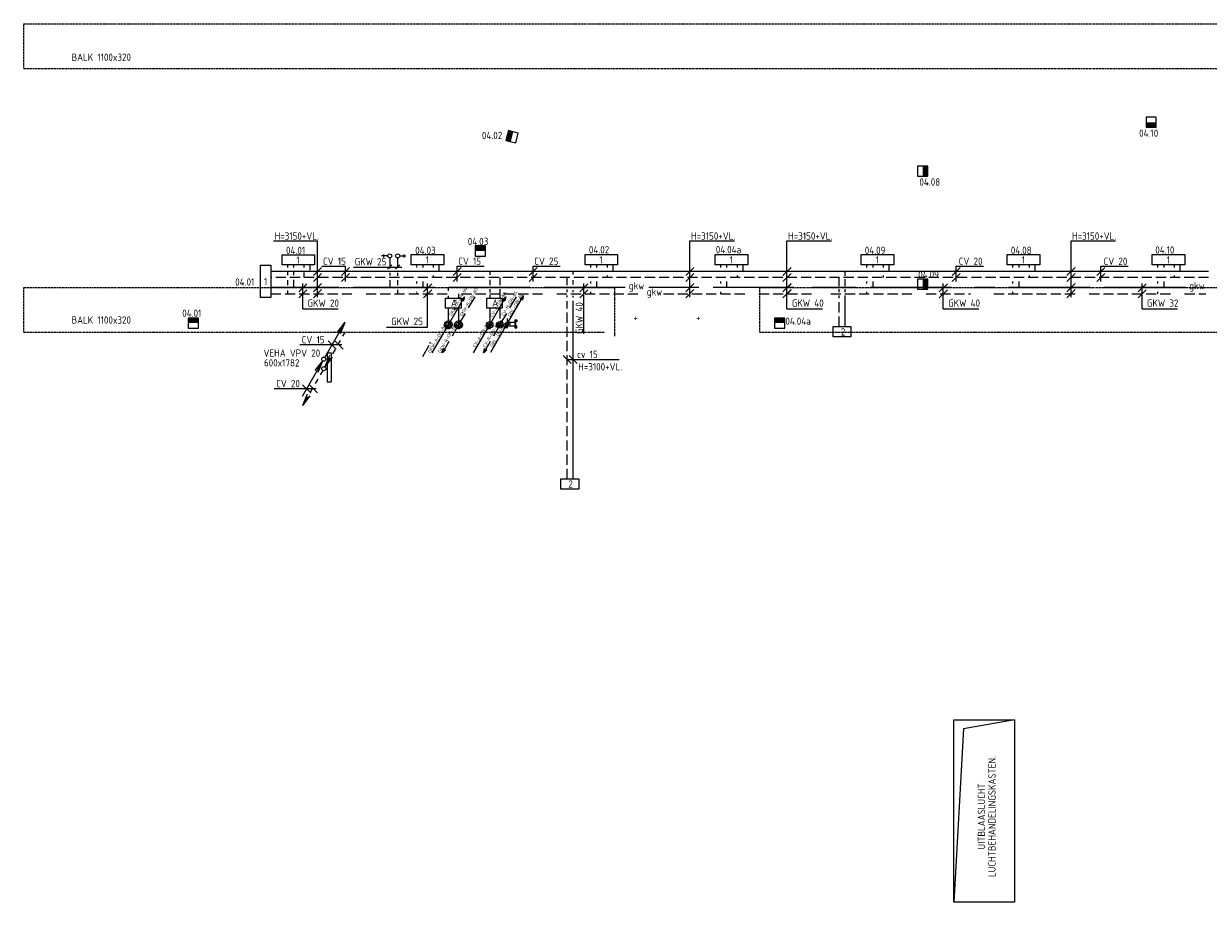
# Model space of a CAD drawing. Header units: millimetres. Extents: x -72190 to 10832, y -3531 to 50880.
# Tile 3 of 6: x -71937 to -42732, y 29230 to 50880. Entities that reach past the tile are written whole.
import ezdxf

# ---------------------------------------------------------------- set-up
doc = ezdxf.new("R2010")
doc.units = ezdxf.units.MM
doc.header["$LTSCALE"] = 50
for name, pattern in [('2322105', [47, 40, -7]), ('2322106', [47, 5, -2, 5, -2, 5, -2, 5, -2, 5, -2, 5, -7]), ('2322107', [2000, 1000, 1000]), ('2322108', [7, 5, -2]), ('DASHED', [0.75, 0.5, -0.25]), ('DASHED2', [0.375, 0.25, -0.125]), ('HIDDEN', [0.375, 0.25, -0.125]), ('HIDDEN2', [4.7625, 3.175, -1.5875]), ('KOUDWATERTAP', [1.1, 0.5, -0.25, 0.1, -0.25]), ('KW', [7, 4, -1, 1, -1])]:
    doc.linetypes.add(name, pattern=pattern)
for name, color, linetype in [('52', 3, 'Continuous'), ('52-KOUD', 3, 'KOUDWATERTAP'), ('60', 7, 'Continuous'), ('60-CV', 3, 'Continuous'), ('60-TXT', 1, 'Continuous'), ('7KADERHALMOS', 2, 'Continuous'), ('SYM-W', 7, 'Continuous'), ('Thermostaat', 160, 'Continuous'), ('WL532---_DBL', 6, 'Continuous'), ('WL532---_KW-LD', 5, 'KW'), ('WL550---_AANVOER', 4, 'Continuous'), ('WL550---_RETOUR', 4, 'Continuous'), ('WL5501--', 130, 'Continuous'), ('WL5501--_GKW-A', 4, 'Continuous'), ('WL5501-GKW', 4, 'Continuous'), ('WL5502--', 130, 'Continuous'), ('WL5502--_GKW-R', 4, 'HIDDEN'), ('WL561---_AANVOER', 10, 'Continuous'), ('WL561---_RETOUR', 10, 'Continuous'), ('WL5611--_CV-A', 3, 'Continuous'), ('WL5612--_CV-R', 3, 'DASHED2'), ('WM570---_MATEN-M', 7, 'Continuous')]:
    doc.layers.add(name, color=color, linetype=linetype)
doc.styles.add('BURO-018', font='ISO96.shx', dxfattribs={"height": 90})
doc.styles.add('ISO', font='ISO.SHX')

# ---------------------------------------------------------------- blocks, each defined once
blk = doc.blocks.new('004')
at = {"layer": '60', "color": 1, "linetype": 'Continuous'}
for p, q in [((3.42, 6.7), (5.25, 9.09)), ((4, 6.93), (5.25, 9.09)), ((4.1, 6.31), (5.25, 9.09)), ((2.75, 4.76), (3.38, 5.85)), ((1.5, 2.6), (2.13, 3.68)), ((0.25, 0.43), (0.88, 1.52))]:
    blk.add_line(p, q, dxfattribs=at)
blk.add_circle((0, 0), 0.5, dxfattribs=at)
blk = doc.blocks.new('002')
at = {"layer": '60', "color": 1, "linetype": 'Continuous'}
for p in [(-5.25, -9.09), (-2.08, -2.82), (-1.4, -3.22)]:
    blk.add_line(p, (-0.25, -0.43), dxfattribs=at)
blk.add_circle((0, 0), 0.5, dxfattribs=at)
blk = doc.blocks.new('005')
at = {"layer": '60', "color": 1, "linetype": 'Continuous'}
for p, q in [((-2.08, -2.82), (-0.25, -0.43)), ((-1.5, -2.6), (-0.25, -0.43)), ((-1.4, -3.22), (-0.25, -0.43)), ((-2.75, -4.76), (-2.13, -3.68)), ((-5.25, -9.09), (-4.63, -8.01)), ((-4, -6.93), (-3.38, -5.85))]:
    blk.add_line(p, q, dxfattribs=at)
blk.add_circle((0, 0), 0.5, dxfattribs=at)
blk = doc.blocks.new('001')
at = {"layer": '60', "color": 1, "linetype": 'Continuous'}
for p in [(0.25, 0.43), (3.42, 6.7), (4.1, 6.31)]:
    blk.add_line(p, (5.25, 9.09), dxfattribs=at)
blk.add_circle((0, 0), 0.5, dxfattribs=at)
blk = doc.blocks.new('PR')
at = {"layer": 'WL532---_KW-LD', "color": 7, "linetype": 'HIDDEN2'}
blk.add_line((200, 346), (0, 0), dxfattribs=at)
at = {"layer": 'WL532---_KW-LD', "color": 7}
for p, q in [((0, 0), (12, 51)), ((0, 0), (21, 46)), ((0, 0), (29, 41)), ((38, 36), (0, 0)), ((38, 36), (12, 51))]:
    blk.add_line(p, q, dxfattribs=at)
blk = doc.blocks.new('PA')
at = {"layer": 'WL532---_KW-LD', "color": 7, "linetype": 'Continuous'}
blk.add_line((0, 0), (200, 346), dxfattribs=at)
at = {"layer": 'WL532---_KW-LD', "color": 7}
for p, q in [((162, 311), (200, 346)), ((162, 311), (188, 296)), ((200, 346), (171, 306)), ((200, 346), (179, 301)), ((200, 346), (188, 296))]:
    blk.add_line(p, q, dxfattribs=at)
blk = doc.blocks.new('W3-31')
at = {"layer": 'SYM-W', "color": 2}
for p, q in [((-0.75, 3), (0.75, 3)), ((0, 1), (0, 4))]:
    blk.add_line(p, q, dxfattribs=at)
blk.add_circle((0, 0), 1, dxfattribs=at)
blk = doc.blocks.new('A$C09FC12EE')
at = {"layer": 'SYM-W', "color": 7}
for p, q in [((948, 712), (843, 607)), ((1140, 712), (1035, 607))]:
    blk.add_line(p, q, dxfattribs=at)
at = {"layer": 'WL5501--_GKW-A'}
for p, q in [((895, 883), (895, 624)), ((895, 518), (895, 450)), ((895, 338), (895, 150))]:
    blk.add_line(p, q, dxfattribs=at)
at = {"layer": 'WL5501--_GKW-A', "color": 7}
blk.add_line((0, 659), (1190, 659), dxfattribs=at)
at = {"layer": 'WL5502--_GKW-R'}
for p, q in [((1088, 882), (1088, 642)), ((1088, 512), (1088, 445)), ((1088, 338), (1088, 214)), ((1088, 96), (1088, 0))]:
    blk.add_line(p, q, dxfattribs=at)
at = {"layer": 'WL5501--_GKW-A', "color": 3, "linetype": 'Continuous', "xscale": 50, "yscale": 50, "zscale": 50, "rotation": 90}
blk.add_blockref('W3-31', (895, 933), dxfattribs=at)
at = {"layer": 'WL5502--_GKW-R', "color": 3, "linetype": 'Continuous', "xscale": 50, "yscale": 50, "zscale": 50, "rotation": 270}
blk.add_blockref('W3-31', (1089, 933), dxfattribs=at)
at = {"layer": 'WL5501--_GKW-A', "color": 7, "style": 'ISO'}
blk.add_text('GKW 25', height=180, dxfattribs=at).set_placement((30, 698))
blk = doc.blocks.new('SW30485012')
at = {"color": 0, "linetype": 'Continuous'}
for p, q in [((-2.5, 2.5), (-2.5, -2.5)), ((2.5, 2.5), (-2.5, 2.5)), ((2.5, -2.5), (2.5, 2.5)), ((-2.5, -2.5), (2.5, -2.5))]:
    blk.add_line(p, q, dxfattribs=at)
blk.add_solid([(-2.5, 0), (2.5, 0), (-2.5, -2.5), (2.5, -2.5)], dxfattribs=at)
at = {"color": 0, "linetype": 'Continuous', "style": 'BURO-018', "flags": 1}
blk.add_attdef('W_ID', (0, 0), '', height=1.8, dxfattribs=at)

msp = doc.modelspace()

# ---------------------------------------------------------------- linework, layer by layer
at = {"layer": '52', "color": 1, "linetype": 'Continuous'}
msp.add_line((-62098, 42680), (-61938, 42957), dxfattribs=at)
at = {"layer": '60', "color": 2, "linetype": 'Continuous'}
for p, q in [((-64459, 42766), (-64459, 42059)), ((-64359, 42766), (-64359, 42059))]:
    msp.add_line(p, q, dxfattribs=at)
for points in [[(-61535, 44117), (-61155, 44117), (-61155, 43867), (-61535, 43867)], [(-60519, 44117), (-60139, 44117), (-60139, 43867), (-60519, 43867)]]:
    msp.add_lwpolyline(points, close=True, dxfattribs=at)
at = {"layer": '60-CV', "color": 7}
for p, q in [((-65780, 45529), (-64696, 45529)), ((-64696, 44145), (-64696, 45529)), ((-55513, 45529), (-54415, 45529)), ((-55513, 44145), (-55513, 45529)), ((-53120, 45529), (-52022, 45529)), ((-53120, 44145), (-53120, 45529)), ((-46116, 45529), (-45018, 45529)), ((-46116, 44145), (-46116, 45529)), ((-64585, 44908), (-64002, 44908)), ((-63902, 44876), (-64102, 44676)), ((-63902, 44726), (-64102, 44526)), ((-64002, 44531), (-64002, 44908)), ((-61152, 44876), (-61352, 44676)), ((-61152, 44726), (-61352, 44526)), ((-61252, 44908), (-60582, 44908)), ((-61252, 44531), (-61252, 44908)), ((-59277, 44876), (-59477, 44676)), ((-59277, 44726), (-59477, 44526)), ((-59377, 44908), (-58708, 44908)), ((-59377, 44531), (-59377, 44908)), ((-55413, 44876), (-55613, 44676)), ((-55413, 44726), (-55613, 44526)), ((-53020, 44876), (-53220, 44676)), ((-53020, 44726), (-53220, 44526)), ((-48846, 44876), (-49046, 44676)), ((-48846, 44726), (-49046, 44526)), ((-48946, 44908), (-48277, 44908)), ((-48946, 44531), (-48946, 44908)), ((-46016, 44876), (-46216, 44676)), ((-46016, 44726), (-46216, 44526)), ((-45280, 44876), (-45480, 44676)), ((-45280, 44726), (-45480, 44526)), ((-45380, 44908), (-44711, 44908)), ((-45380, 44531), (-45380, 44908)), ((-65129, 42973), (-64094, 42973)), ((-65759, 41893), (-64724, 41893))]:
    msp.add_line(p, q, dxfattribs=at)
for centre in [(-60448, 43460), (-60198, 43460)]:
    msp.add_circle(centre, 80, dxfattribs=at)
at = {"layer": '7KADERHALMOS', "linetype": 'Continuous'}
for p, q in [((-64459, 42766), (-64359, 42766)), ((-64459, 42059), (-64359, 42059))]:
    msp.add_line(p, q, dxfattribs=at)
at = {"layer": 'SYM-W', "color": 7}
for p, q in [((-64596, 44876), (-64796, 44676)), ((-64596, 44726), (-64796, 44526)), ((-61878, 44474), (-62078, 44274)), ((-53019, 44474), (-53219, 44274)), ((-46016, 44477), (-46216, 44277)), ((-61878, 44326), (-62078, 44126)), ((-53019, 44326), (-53219, 44126)), ((-46016, 44327), (-46216, 44127)), ((-64432, 43062), (-64232, 42862)), ((-64264, 43062), (-64064, 42862)), ((-58441, 42506), (-58641, 42706)), ((-58293, 42506), (-58493, 42706)), ((-65062, 41982), (-64862, 41782)), ((-64894, 41982), (-64694, 41782))]:
    msp.add_line(p, q, dxfattribs=at)
at = {"layer": 'SYM-W', "color": 2, "linetype": 'Continuous'}
for points in [[(-64767, 44935), (-65567, 44935), (-65567, 45185), (-64767, 45185)], [(-61582, 44940), (-62382, 44940), (-62382, 45190), (-61582, 45190)], [(-57295, 44940), (-58095, 44940), (-58095, 45190), (-57295, 45190)], [(-54087, 44940), (-54887, 44940), (-54887, 45190), (-54087, 45190)], [(-50487, 44940), (-51287, 44940), (-51287, 45190), (-50487, 45190)], [(-46887, 44940), (-47687, 44940), (-47687, 45190), (-46887, 45190)], [(-43313, 44940), (-44113, 44940), (-44113, 45190), (-43313, 45190)], [(-65845, 44930), (-65845, 44130), (-66095, 44130), (-66095, 44930)], [(-51544, 43167), (-51984, 43167), (-51984, 43417), (-51544, 43417)]]:
    msp.add_lwpolyline(points, close=True, dxfattribs=at)
at = {"layer": 'WL532---_DBL', "color": 7}
for p, q in [((-60019, 43619), (-60019, 43377)), ((-60090, 43482), (-59928, 43482))]:
    msp.add_line(p, q, dxfattribs=at)
at = {"layer": 'WL532---_DBL', "color": 2}
for p, q in [((-60019, 43527), (-59827, 43527)), ((-59827, 43582), (-59827, 43383)), ((-59827, 43582), (-59777, 43582)), ((-59811, 43565), (-59811, 43400)), ((-59791, 43565), (-59811, 43565)), ((-59791, 43539), (-59791, 43565)), ((-59777, 43539), (-59791, 43539)), ((-59777, 43582), (-59777, 43539)), ((-60019, 43437), (-59827, 43437)), ((-59827, 43383), (-59777, 43383)), ((-59791, 43400), (-59811, 43400)), ((-59791, 43426), (-59791, 43400)), ((-59777, 43426), (-59791, 43426)), ((-59777, 43383), (-59777, 43426))]:
    msp.add_line(p, q, dxfattribs=at)
at = {"layer": 'WL532---_DBL'}
msp.add_circle((-60019, 43482), 45, dxfattribs=at)
for centre, radius, start, end in [((-60020, 43505), 22.5, 272.4, 87.6), ((-60015, 43460), 22.9, 100.5087, 259.4913)]:
    msp.add_arc(centre, radius, start, end, dxfattribs=at)
at = {"layer": 'WL550---_AANVOER', "color": 7}
for p, q in [((-61468, 43598), (-61468, 43357)), ((-61570, 43460), (-61380, 43460))]:
    msp.add_line(p, q, dxfattribs=at)
at = {"layer": 'WL550---_AANVOER'}
msp.add_circle((-61468, 43460), 60, dxfattribs=at)
for centre, radius, start, end in [((-61473, 43490), 30.5, 280.0223, 79.9777), ((-61462, 43430), 30.6, 101.1838, 258.8162)]:
    msp.add_arc(centre, radius, start, end, dxfattribs=at)
at = {"layer": 'WL550---_RETOUR', "color": 7}
for p, q in [((-61218, 43603), (-61218, 43354)), ((-61218, 43603), (-61218, 43354)), ((-61298, 43460), (-61135, 43460))]:
    msp.add_line(p, q, dxfattribs=at)
at = {"layer": 'WL550---_RETOUR'}
msp.add_circle((-61218, 43460), 60, dxfattribs=at)
for centre, radius, start, end in [((-61223, 43490), 30.5, 280.0223, 79.9777), ((-61212, 43430), 30.6, 101.1838, 258.8162)]:
    msp.add_arc(centre, radius, start, end, dxfattribs=at)
at = {"layer": 'WL5501--', "linetype": '2322105'}
for p, q in [((-65278, 44869), (-65278, 44935)), ((-65278, 44681), (-65278, 44770)), ((-62092, 44876), (-62092, 44940)), ((-57806, 44876), (-57806, 44940)), ((-54598, 44876), (-54598, 44940)), ((-50998, 44876), (-50998, 44940)), ((-47398, 44876), (-47398, 44940)), ((-43823, 44876), (-43823, 44940)), ((-65278, 44376), (-65278, 44571)), ((-62092, 44376), (-62092, 44526)), ((-57806, 44376), (-57806, 44526)), ((-54598, 44376), (-54598, 44526)), ((-50998, 44376), (-50998, 44526)), ((-47398, 44376), (-47398, 44526)), ((-43823, 44376), (-43823, 44526)), ((-57109, 44376), (-65845, 44376)), ((-61468, 44294), (-61468, 44376)), ((-61468, 44117), (-61468, 44178)), ((-52940, 44376), (-56529, 44376)), ((-49071, 44376), (-52486, 44376)), ((-43298, 44376), (-48491, 44376)), ((-61468, 43537), (-61468, 43868))]:
    msp.add_line(p, q, dxfattribs=at)
at = {"layer": 'WL5501--_GKW-A', "color": 7}
for p, q in [((-64958, 44474), (-65158, 44274)), ((-65058, 43851), (-65058, 44476)), ((-64596, 44477), (-64796, 44277)), ((-61978, 43401), (-61978, 44476)), ((-58028, 44474), (-58228, 44274)), ((-58128, 43241), (-58128, 44476)), ((-55413, 44477), (-55613, 44277)), ((-53020, 44477), (-53220, 44277)), ((-53119, 43851), (-53119, 44476)), ((-49165, 44474), (-49365, 44274)), ((-49265, 43851), (-49265, 44476)), ((-44264, 44474), (-44464, 44274)), ((-44364, 43851), (-44364, 44476)), ((-64958, 44326), (-65158, 44126)), ((-64596, 44327), (-64796, 44127)), ((-58028, 44326), (-58228, 44126)), ((-55413, 44327), (-55613, 44127)), ((-53020, 44327), (-53220, 44127)), ((-49165, 44326), (-49365, 44126)), ((-44264, 44326), (-44464, 44126)), ((-65058, 43851), (-64182, 43851)), ((-53119, 43851), (-52242, 43851)), ((-49265, 43851), (-48388, 43851)), ((-44364, 43851), (-43488, 43851)), ((-62996, 43401), (-61978, 43401)), ((-58538, 42606), (-57257, 42606)), ((-49009, 29230), (-49009, 33730)), ((-49009, 33730), (-47509, 33730)), ((-47509, 33730), (-48771, 33503)), ((-47509, 33730), (-47509, 29230)), ((-48771, 33503), (-49009, 29230)), ((-47509, 29230), (-49009, 29230))]:
    msp.add_line(p, q, dxfattribs=at)
for centre in [(-61468, 43460), (-61218, 43460)]:
    msp.add_circle(centre, 95, dxfattribs=at)
at = {"layer": 'WL5501-GKW', "linetype": 'DASHED'}
for p, q in [((-62242, 44876), (-62242, 44940)), ((-62242, 44476), (-62242, 44526)), ((-62242, 44226), (-62242, 44276))]:
    msp.add_line(p, q, dxfattribs=at)
at = {"layer": 'WL5501-GKW'}
msp.add_line((-61468, 43537), (-61468, 43868), dxfattribs=at)
at = {"layer": 'WL5502--', "linetype": '2322106'}
for p, q in [((-65428, 44875), (-65428, 44935)), ((-65428, 44686), (-65428, 44754)), ((-57956, 44876), (-57956, 44940)), ((-54748, 44876), (-54748, 44940)), ((-51148, 44876), (-51148, 44940)), ((-47548, 44876), (-47548, 44940)), ((-43973, 44876), (-43973, 44940)), ((-65428, 44440), (-65428, 44561)), ((-57956, 44476), (-57956, 44526)), ((-54748, 44476), (-54748, 44526)), ((-51148, 44476), (-51148, 44526)), ((-47548, 44476), (-47548, 44526)), ((-43973, 44476), (-43973, 44526)), ((-65845, 44226), (-56614, 44226)), ((-65428, 44226), (-65428, 44310)), ((-61219, 44226), (-61219, 44117)), ((-57956, 44226), (-57956, 44276)), ((-56162, 44226), (-52490, 44226)), ((-54748, 44226), (-54748, 44276)), ((-52040, 44226), (-48597, 44226)), ((-51148, 44226), (-51148, 44276)), ((-48017, 44226), (-42789, 44226)), ((-47548, 44226), (-47548, 44276)), ((-43973, 44226), (-43973, 44276)), ((-61219, 43868), (-61219, 43571))]:
    msp.add_line(p, q, dxfattribs=at)
at = {"layer": 'WL5502--_GKW-R'}
msp.add_line((-61219, 43868), (-61219, 43571), dxfattribs=at)
at = {"layer": 'WL561---_AANVOER', "linetype": '2322107'}
for p, q in [((-54010, 44776), (-65845, 44776)), ((-64878, 44811), (-64878, 44935)), ((-61692, 44776), (-61692, 44940)), ((-60447, 44776), (-60447, 44693)), ((-58388, 44697), (-58388, 44776)), ((-57406, 44776), (-57406, 44940)), ((-54198, 44776), (-54198, 44940)), ((-42723, 44776), (-54104, 44776)), ((-51682, 44666), (-51682, 44776)), ((-50598, 44776), (-50598, 44940)), ((-46998, 44776), (-46998, 44940)), ((-43423, 44776), (-43423, 44940)), ((-60447, 44566), (-60447, 44434)), ((-58388, 44454), (-58388, 44560)), ((-51682, 44416), (-51682, 44586)), ((-60447, 44335), (-60447, 44254)), ((-60447, 44187), (-60447, 44117)), ((-58388, 44262), (-58388, 44317)), ((-58388, 44133), (-58388, 44172)), ((-51682, 44266), (-51682, 44336)), ((-51682, 43417), (-51682, 44186)), ((-60447, 43868), (-60447, 43498)), ((-58388, 39663), (-58388, 44051))]:
    msp.add_line(p, q, dxfattribs=at)
msp.add_circle((-60448, 43460), 45, dxfattribs=at)
for centre, radius, start, end in [((-60444, 43437), 22.8, 98.9352, 261.0648), ((-60453, 43482), 23.2, 284.113, 75.887)]:
    msp.add_arc(centre, radius, start, end, dxfattribs=at)
at = {"layer": 'WL561---_RETOUR', "linetype": '2322108'}
for p, q in [((-65028, 44935), (-65028, 44875)), ((-65028, 44746), (-65028, 44626)), ((-61842, 44940), (-61842, 44876)), ((-57556, 44940), (-57556, 44876)), ((-54348, 44940), (-54348, 44876)), ((-50748, 44940), (-50748, 44876)), ((-47148, 44940), (-47148, 44876)), ((-43573, 44940), (-43573, 44876)), ((-42723, 44626), (-65845, 44626)), ((-61842, 44676), (-61842, 44626)), ((-60198, 44626), (-60198, 44434)), ((-58538, 44439), (-58538, 44626)), ((-57556, 44676), (-57556, 44626)), ((-54348, 44676), (-54348, 44626)), ((-51832, 44416), (-51832, 44626)), ((-50748, 44676), (-50748, 44626)), ((-47148, 44676), (-47148, 44626)), ((-43573, 44676), (-43573, 44626)), ((-60198, 44337), (-60198, 44117)), ((-58538, 44266), (-58538, 44329)), ((-58538, 44141), (-58538, 44180)), ((-51832, 44266), (-51832, 44336)), ((-51832, 43417), (-51832, 44186)), ((-60198, 43868), (-60198, 43540)), ((-58538, 39663), (-58538, 44047))]:
    msp.add_line(p, q, dxfattribs=at)
msp.add_circle((-60198, 43460), 45, dxfattribs=at)
for centre, radius, start, end in [((-60194, 43437), 22.8, 98.9352, 261.0648), ((-60203, 43482), 23.2, 284.113, 75.887)]:
    msp.add_arc(centre, radius, start, end, dxfattribs=at)
at = {"layer": 'WL5611--_CV-A', "color": 7}
for p, q in [((-60448, 43601), (-60448, 43354)), ((-60521, 43460), (-60384, 43460))]:
    msp.add_line(p, q, dxfattribs=at)
at = {"layer": 'WL5611--_CV-A', "color": 2, "linetype": 'Continuous'}
msp.add_lwpolyline([(-58250, 39413), (-58691, 39413), (-58691, 39663), (-58250, 39663)], close=True, dxfattribs=at)
at = {"layer": 'WL5612--_CV-R', "color": 7}
msp.add_line((-60270, 43460), (-60127, 43460), dxfattribs=at)
at = {"layer": 'WM570---_MATEN-M', "linetype": 'DASHED'}
for p, q in [((-71937, 50880), (-2849, 50880)), ((-71937, 49780), (-71937, 50880)), ((-71937, 49780), (-2849, 49780)), ((-71937, 44380), (-57364, 44380)), ((-71937, 43280), (-71937, 44380)), ((-57364, 43180), (-57364, 44380)), ((-53788, 43280), (-53788, 44380)), ((-53788, 44380), (-2849, 44380)), ((-71937, 43280), (-57610, 43280)), ((-53788, 43280), (-2849, 43280))]:
    msp.add_line(p, q, dxfattribs=at)

# ---------------------------------------------------------------- block references
at = {"layer": '60', "linetype": 'Continuous', "xscale": 100, "yscale": 100, "zscale": 100}
msp.add_blockref('002', (-64540, 42613), dxfattribs=at)
at = {"layer": '60', "linetype": 'Continuous', "xscale": 100, "yscale": 100, "zscale": 100, "rotation": 180}
msp.add_blockref('004', (-64537, 42380), dxfattribs=at)
at = {"layer": '60-CV', "color": 7, "xscale": 2, "yscale": 2, "zscale": 2}
for name, p in [('PA', (-60448, 43460)), ('PA', (-60448, 43460)), ('PR', (-60198, 43460)), ('PA', (-60848, 42767)), ('PR', (-60598, 42767))]:
    msp.add_blockref(name, p, dxfattribs=at)
at = {"layer": 'Thermostaat', "xscale": 50, "yscale": 50, "zscale": 50}
msp.add_blockref('SW30485012', (-44142, 48452), dxfattribs=at)
for p, rotation in [((-59897, 48095), 256.220658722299), ((-49774, 47245), 90), ((-60680, 45279), 180), ((-49774, 44462), 90), ((-67754, 43502), 180), ((-53300, 43502), 180)]:
    msp.add_blockref('SW30485012', p, dxfattribs=dict(at, rotation=rotation))
at = {"layer": 'WL532---_DBL', "xscale": 2, "yscale": 2, "zscale": 2}
for p in [(-60019, 43482), (-60419, 42790)]:
    msp.add_blockref('PA', p, dxfattribs=at)
at = {"layer": 'WL5501--', "linetype": '2322105'}
msp.add_blockref('A$C09FC12EE', (-63807, 44226), dxfattribs=at)
at = {"layer": 'WL5501--_GKW-A', "color": 7, "xscale": 2, "yscale": 2, "zscale": 2}
for name, p in [('PA', (-61468, 43460)), ('PA', (-61468, 43460)), ('PR', (-61218, 43460)), ('PR', (-61218, 43460)), ('PA', (-61868, 42767)), ('PR', (-61618, 42767))]:
    msp.add_blockref(name, p, dxfattribs=at)
at = {"layer": 'WL561---_AANVOER', "linetype": '2322107', "xscale": 100, "yscale": 100, "zscale": 100}
msp.add_blockref('001', (-64540, 42613), dxfattribs=at)
at = {"layer": 'WL561---_RETOUR', "linetype": '2322108', "xscale": 100, "yscale": 100, "zscale": 100, "rotation": 180}
msp.add_blockref('005', (-64537, 42380), dxfattribs=at)

# ---------------------------------------------------------------- texts
at = {"layer": '52', "color": 7, "style": 'ISO', "width": 0.75}
for p in [(-61270, 43773), (-61254, 43991), (-61882, 42951)]:
    msp.add_text('+', height=150, rotation=61.3721, dxfattribs=at).set_placement(p)
at = {"layer": '52-KOUD', "color": 7, "style": 'ISO'}
for p in [(-56907, 43550), (-55358, 43550)]:
    msp.add_text('+', height=180, dxfattribs=at).set_placement(p)
at = {"layer": '60', "color": 1, "linetype": 'Continuous', "style": 'ISO'}
for s, p in [('1', (-65213, 44965)), ('1', (-62028, 44970)), ('1', (-57742, 44970)), ('1', (-54533, 44970)), ('1', (-50933, 44970)), ('1', (-47333, 44970)), ('1', (-43759, 44970)), ('1', (-66011, 44436)), ('2', (-51790, 43197))]:
    msp.add_text(s, height=180, dxfattribs=at).set_placement(p)
at = {"layer": '60-CV', "color": 7, "style": 'ISO'}
for s, p in [('H=3150+VL.', (-65752, 45558)), ('H=3150+VL.', (-55485, 45558)), ('H=3150+VL.', (-53092, 45558)), ('H=3150+VL.', (-46093, 45558)), ('CV 15', (-64557, 44937)), ('CV 15', (-61224, 44937)), ('CV 25', (-59349, 44937)), ('CV 20', (-48884, 44937)), ('CV 20', (-45313, 44937)), ('CV 15', (-65083, 43002)), ('H=3100+VL.', (-58268, 42335)), ('CV 20', (-65713, 41922))]:
    msp.add_text(s, height=180, dxfattribs=at).set_placement(p)
for s, p in [('CV-A-DN-65.', (-60375, 43645)), ('CV-A-DN-80.', (-60375, 43645)), ('CV-R-DN-65.', (-60099, 43672)), ('CV-A-DN-80.', (-60802, 42893)), ('CV-R-DN-80.', (-60553, 42892))]:
    msp.add_text(s, height=80, rotation=60, dxfattribs=at).set_placement(p)
at = {"layer": '60-TXT', "color": 7, "linetype": 'Continuous', "style": 'ISO'}
for s, p in [('VEHA VPV 20', (-66025, 42673)), ('600x1782', (-66014, 42433))]:
    msp.add_text(s, height=180, dxfattribs=at).set_placement(p)
at = {"layer": 'SYM-W', "color": 7, "style": 'ISO'}
for s, p in [('GKW-A-DN-80.', (-61389, 43669)), ('DBL.-DN-80.', (-59942, 43651)), ('DBL.-DN-80.', (-60374, 42905))]:
    msp.add_text(s, height=80, rotation=60, dxfattribs=at).set_placement(p)
at = {"layer": 'Thermostaat', "color": 0, "style": 'ISO'}
for s, p in [('04.02', (-60640, 48037)), ('04.10', (-44438, 48092)), ('04.08', (-49855, 46889)), ('04.03', (-60988, 45425)), ('04.01', (-65470, 45204)), ('04.03', (-62285, 45204)), ('04.02', (-58003, 45218)), ('04.04a', (-54874, 45224)), ('04.09', (-51201, 45206)), ('04.08', (-47600, 45206)), ('04.10', (-44039, 45214)), ('04.09', (-49883, 44609)), ('04.01', (-66723, 44425)), ('04.01', (-68029, 43657)), ('04.04a', (-53158, 43460))]:
    msp.add_text(s, height=180, dxfattribs=at).set_placement(p)
at = {"layer": 'WL5501--_GKW-A', "color": 1, "style": 'ISO'}
msp.add_text('gkw', height=180, dxfattribs=at).set_placement((-57019, 44332))
at = {"layer": 'WL5501--_GKW-A', "color": 7, "style": 'ISO'}
for s, height, rotation, p in [('GKW-A-DN-80.', 80, 60, (-61389, 43669)), ('GKW-R-DN-80.', 80, 60, (-61128, 43657)), ('GKW-R-DN-80.', 80, 60, (-61128, 43657)), ('GKW 40', 180, 90, (-58151, 43233)), ('GKW-A-DN-80.', 80, 60, (-61912, 42755)), ('GKW-R-DN-80.', 80, 60, (-61662, 42755)), ('LUCHTBEHANDELINGSKASTEN.', 180, 90, (-47975, 29853)), ('UITBLAASLUCHT', 180, 90, (-48236, 30531))]:
    msp.add_text(s, height=height, rotation=rotation, dxfattribs=at).set_placement(p)
for s, p in [('GKW 20', (-64940, 43905)), ('GKW 40', (-53000, 43905)), ('GKW 40', (-49146, 43905)), ('GKW 32', (-44246, 43905)), ('GKW 25', (-62877, 43455)), ('cv 15', (-58294, 42641))]:
    msp.add_text(s, height=180, dxfattribs=at).set_placement(p)
at = {"layer": 'WL5501--_GKW-A', "color": 7, "linetype": 'Continuous', "style": 'ISO'}
for p in [(-61403, 43909), (-60387, 43909)]:
    msp.add_text('A', height=180, dxfattribs=at).set_placement(p)
at = {"layer": 'WL5501-GKW', "color": 1, "style": 'ISO'}
msp.add_text('gkw', height=180, dxfattribs=at).set_placement((-43201, 44332))
at = {"layer": 'WL5502--_GKW-R', "color": 1, "style": 'ISO'}
msp.add_text('gkw', height=180, dxfattribs=at).set_placement((-56577, 44182))
at = {"layer": 'WL5611--_CV-A', "color": 1, "linetype": 'Continuous', "style": 'ISO'}
msp.add_text('2', height=180, dxfattribs=at).set_placement((-58510, 39448))
at = {"layer": 'WM570---_MATEN-M', "color": 7, "style": 'ISO'}
for p in [(-70757, 49964), (-70757, 43488)]:
    msp.add_text('BALK 1100x320', height=180, dxfattribs=at).set_placement(p)

doc.saveas('drawing.dxf')
